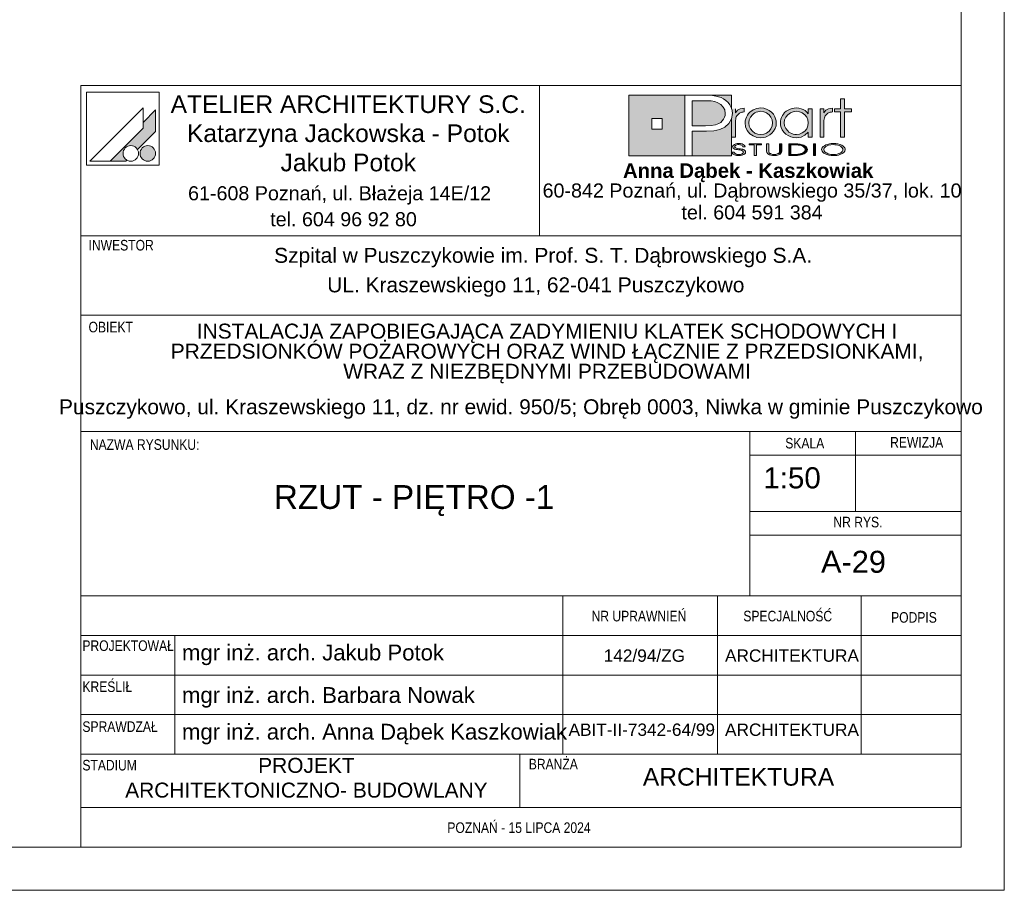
# Paper-space layout 'A-29 RZUT - PIĘTRO -1' of a CAD drawing. Header units: millimetres. Extents: x 0 to 950, y 0 to 750.
# Tile 20 of 24: x 838 to 950, y 0 to 99. Entities that reach past the tile are written whole.
import ezdxf

# ---------------------------------------------------------------- set-up
doc = ezdxf.new("R2010")
doc.units = ezdxf.units.MM
doc.header["$MEASUREMENT"] = 0
for name, color, linetype, lineweight, true_color in [('0_Nr_pióra__249', 7, 'Continuous', 5, 0x191919), ('A_Arkusz_Nr_pióra__19', 7, 'Continuous', 5, 0x191919), ('A_Arkusz_Nr_pióra__255', 7, 'Continuous', 15, 0x242424)]:
    doc.layers.add(name, color=color, linetype=linetype, lineweight=lineweight, true_color=true_color)
doc.layers.add('A_Arkusz_Nr_pióra__1', color=7, linetype='Continuous', lineweight=20)
doc.styles.add('STYL_AUTOMATYCZNY_1', font='arial.ttf')
doc.styles.add('STYL_AUTOMATYCZNY_2', font='ARIALN.TTF')
doc.styles.add('STYL_AUTOMATYCZNY_3', font='arial.ttf')

psp = doc.layouts.new('A-29 RZUT - PIĘTRO -1')

# ---------------------------------------------------------------- hatches: boundary and pattern name
at = {"layer": 'A_Arkusz_Nr_pióra__19', "linetype": 'Continuous', "lineweight": 0, "true_color": 0x131313}
h = psp.add_hatch(color=250, dxfattribs=at)
h.paths.add_polyline_path([(907.36, 90.34), (913.71, 90.34), (913.71, 83.46), (907.36, 83.46)])
h.paths.add_polyline_path([(909.96, 87.69), (911.15, 87.69), (911.15, 86.49), (909.96, 86.49)], flags=0)
for points in [[(916.17, 89.71), (915.71, 89.72), (914.53, 89.72), (914.53, 86.86), (916.06, 86.86), (916.69, 86.89), (917.19, 86.98), (917.59, 87.13), (917.79, 87.26), (917.96, 87.42), (918.11, 87.61), (918.21, 87.83), (918.28, 88.05), (918.3, 88.28), (918.24, 88.67), (918.07, 89), (917.78, 89.3), (917.48, 89.48), (917.12, 89.62), (916.71, 89.69), (916.5, 89.71)], [(919.03, 90.34), (919.02, 88.83), (918.99, 88.95), (918.83, 89.25), (918.63, 89.52), (918.39, 89.75), (918.11, 89.94), (917.83, 90.07), (917.54, 90.17), (917.23, 90.25), (916.87, 90.3), (916.07, 90.33), (916.02, 90.34)], [(914.53, 83.46), (919.03, 83.46), (919.03, 87.7), (918.73, 87.14), (918.24, 86.71), (917.69, 86.45), (917.02, 86.29), (916.24, 86.24), (914.53, 86.24)]]:
    psp.add_hatch(color=250, dxfattribs=at).paths.add_polyline_path(points)
at = {"layer": 'A_Arkusz_Nr_pióra__19', "linetype": 'Continuous', "lineweight": 5, "true_color": 0x191919}
for points in [[(931.85, 85.58), (931.41, 85.58), (931.41, 88.44), (930.7, 88.44), (930.7, 88.81), (931.41, 88.81), (931.41, 89.94), (931.85, 89.94), (931.85, 88.81), (932.66, 88.81), (932.66, 88.44), (931.85, 88.44)], [(853.6, 88.67), (852.2, 87.26), (852.2, 86.61), (848.43, 82.85), (850.24, 82.85), (850.35, 82.96), (850.22, 83.05), (850.11, 83.16), (850.02, 83.29), (849.96, 83.43), (849.92, 83.58), (849.91, 83.73), (849.92, 83.88), (849.96, 84.03), (850.02, 84.17), (850.11, 84.3), (850.22, 84.4), (850.35, 84.49), (850.49, 84.56), (850.64, 84.6), (850.79, 84.61), (850.94, 84.6), (851.09, 84.56), (851.23, 84.49), (851.36, 84.4), (851.46, 84.3), (851.56, 84.16), (853.6, 86.21), (853.6, 86.51)], [(853.6, 86.21), (853.6, 88.67), (852.2, 87.26), (852.2, 86.61), (848.43, 82.85), (850.24, 82.85), (850.35, 82.96, -1.314777), (851.56, 84.16)], [(919.46, 88.83), (919.02, 88.83), (919.02, 85.58), (919.48, 85.58), (919.49, 87.54, -0.145311), (919.61, 87.99, -0.140329), (920.1, 88.38), (920.45, 88.45), (920.45, 88.88), (920.01, 88.81), (919.68, 88.63), (919.46, 88.34)], [(920.56, 87.22), (920.58, 87.43), (920.63, 87.65), (920.71, 87.86), (920.82, 88.06), (920.95, 88.25), (921.11, 88.41), (921.48, 88.67), (921.88, 88.83), (922.33, 88.89), (922.35, 88.89), (922.33, 88.52), (922.17, 88.5), (922, 88.47), (921.83, 88.41), (921.67, 88.34), (921.53, 88.24), (921.39, 88.13), (921.17, 87.86), (921.04, 87.55), (921, 87.2), (921.04, 86.84), (921.18, 86.52), (921.4, 86.24), (921.68, 86.04), (921.99, 85.91), (922.17, 85.89), (922.15, 85.52), (921.88, 85.55), (921.47, 85.71), (921.11, 85.97), (920.8, 86.33), (920.62, 86.75)], [(922.33, 88.52), (922.68, 88.47), (923, 88.33), (923.29, 88.11), (923.5, 87.85), (923.62, 87.55), (923.67, 87.21), (923.64, 86.96), (924.05, 86.8), (924.07, 86.87), (924.1, 87.2), (924.08, 87.43), (924.03, 87.67), (923.93, 87.91), (923.77, 88.17), (923.56, 88.4), (923.3, 88.6), (923, 88.76), (922.68, 88.85), (922.35, 88.89)], [(930.14, 88.38), (930.05, 88.34), (929.97, 88.29), (929.87, 88.23), (929.76, 88.12), (929.67, 88.01), (929.6, 87.9), (929.56, 87.78), (929.53, 87.63), (929.52, 87.46), (929.52, 85.58), (929.07, 85.58), (929.07, 88.81), (929.5, 88.81), (929.5, 88.34), (929.72, 88.63), (930.05, 88.81), (930.49, 88.88), (930.49, 88.45), (930.36, 88.43), (930.24, 88.41)], [(922.86, 85.58), (922.6, 85.52), (922.33, 85.5), (922.15, 85.52), (922.17, 85.89), (922.34, 85.87), (922.69, 85.91), (923, 86.04), (923.28, 86.26), (923.5, 86.53), (923.62, 86.85), (923.64, 86.96), (924.05, 86.8), (923.97, 86.56), (923.8, 86.26), (923.61, 86.03), (923.38, 85.84), (923.12, 85.68)], [(852.36, 84.53), (853.02, 82.9, -0.39153), (851.92, 83.36, -0.418968)], [(852.36, 84.53), (853.02, 82.9, 0.455663), (853.49, 84.15, 0.390402)], [(919.33, 83.87), (919.06, 83.87), (919.08, 83.79), (919.13, 83.71), (919.2, 83.64), (919.28, 83.59), (919.36, 83.56), (919.43, 83.54), (919.48, 83.52), (919.61, 83.49), (919.74, 83.48), (919.82, 83.49), (919.9, 83.48), (920.05, 83.49), (920.24, 83.53), (920.41, 83.6), (920.52, 83.68), (920.59, 83.77), (920.62, 83.87), (920.61, 83.92), (920.58, 83.98), (920.55, 84.03), (920.49, 84.08), (920.44, 84.12), (920.35, 84.16), (920.3, 84.18), (920.2, 84.21), (920.16, 84.22), (920.15, 84.07), (920.19, 84.05), (920.29, 84), (920.34, 83.93), (920.36, 83.86), (920.35, 83.8), (920.31, 83.74), (920.23, 83.68), (920.17, 83.65), (920.11, 83.64), (920.02, 83.61), (919.94, 83.6), (919.87, 83.6), (919.8, 83.6), (919.71, 83.61), (919.63, 83.62), (919.56, 83.64), (919.49, 83.67), (919.45, 83.7), (919.39, 83.74), (919.35, 83.8)], [(920.29, 84.49), (920.55, 84.49), (920.53, 84.59), (920.47, 84.67), (920.35, 84.75), (920.21, 84.81), (920.04, 84.84), (919.85, 84.85), (919.66, 84.84), (919.49, 84.8), (919.34, 84.74), (919.23, 84.67), (919.16, 84.59), (919.14, 84.5), (919.16, 84.4), (919.22, 84.33), (919.32, 84.26), (919.4, 84.22), (919.47, 84.2), (919.53, 84.19), (919.65, 84.16), (919.76, 84.15), (919.88, 84.13), (919.99, 84.11), (920.07, 84.09), (920.15, 84.07), (920.16, 84.22), (920.04, 84.24), (919.88, 84.26), (919.69, 84.3), (919.6, 84.32), (919.52, 84.35), (919.45, 84.39), (919.41, 84.44), (919.4, 84.5), (919.42, 84.57), (919.46, 84.62), (919.54, 84.67), (919.62, 84.7), (919.72, 84.73), (919.81, 84.73), (919.9, 84.73), (919.99, 84.72), (920.07, 84.7), (920.15, 84.67), (920.22, 84.62), (920.27, 84.56)], [(921.85, 83.5), (921.6, 83.5), (921.6, 84.71), (921.02, 84.71), (921.02, 84.83), (922.43, 84.83), (922.43, 84.71), (921.85, 84.71)], [(924.45, 83.6), (924.36, 83.56), (924.25, 83.52), (924.12, 83.5), (923.99, 83.48), (923.86, 83.48), (923.67, 83.49), (923.5, 83.52), (923.34, 83.56), (923.15, 83.67), (923.03, 83.82), (923, 84), (923, 84.83), (923.25, 84.83), (923.25, 84), (923.26, 83.9), (923.31, 83.81), (923.37, 83.74, 0.154269), (923.86, 83.61, 0.149724), (924.34, 83.73), (924.41, 83.81)], [(924.41, 83.81), (924.45, 83.9), (924.46, 84), (924.46, 84.83), (924.72, 84.83), (924.72, 84), (924.7, 83.86), (924.63, 83.74), (924.53, 83.65), (924.45, 83.6)], [(925.76, 83.62), (926.04, 83.62), (926.04, 83.5), (925.51, 83.5), (925.51, 84.83), (926.04, 84.83), (926.04, 84.71), (925.76, 84.71)], [(926.23, 84.83), (926.55, 84.82), (926.75, 84.79), (926.75, 84.66), (926.59, 84.68), (926.38, 84.7), (926.13, 84.71), (926.04, 84.71), (926.04, 84.83)], [(927.07, 84.72), (927.23, 84.65), (927.36, 84.58), (927.48, 84.49), (927.57, 84.38), (927.62, 84.27), (927.64, 84.16), (927.61, 84.02), (927.53, 83.89), (927.39, 83.77), (927.25, 83.68), (927.09, 83.62), (926.92, 83.57), (926.74, 83.53), (926.74, 83.67), (926.88, 83.7), (927.07, 83.77), (927.22, 83.87), (927.31, 83.96), (927.37, 84.06), (927.39, 84.17), (927.37, 84.28), (927.3, 84.38), (927.21, 84.47), (927.08, 84.55), (926.93, 84.61), (926.75, 84.66), (926.75, 84.79), (926.83, 84.78)], [(928.57, 83.5), (928.32, 83.5), (928.32, 84.83), (928.57, 84.83)], [(926.74, 83.53), (926.72, 83.53), (926.5, 83.51), (926.25, 83.5), (926.04, 83.5), (926.04, 83.62), (926.13, 83.62), (926.28, 83.62), (926.45, 83.63), (926.53, 83.63), (926.66, 83.65), (926.74, 83.67)]]:
    psp.add_hatch(color=250, dxfattribs=at).paths.add_polyline_path(points)
h = psp.add_hatch(color=250, dxfattribs=at)
h.paths.add_polyline_path([(927.73, 86.15), (927.36, 85.79), (926.91, 85.57), (926.39, 85.5), (926.06, 85.53), (925.75, 85.61), (925.44, 85.75), (925.18, 85.92), (924.96, 86.14), (924.78, 86.41), (924.66, 86.67), (924.59, 86.93), (924.57, 87.2), (924.58, 87.41), (924.63, 87.61), (924.7, 87.82), (924.79, 88.02), (924.91, 88.19), (925.05, 88.36), (925.24, 88.52), (925.44, 88.65), (925.67, 88.76), (925.91, 88.83), (926.15, 88.87), (926.4, 88.89), (926.67, 88.87), (926.92, 88.81), (927.15, 88.72), (927.37, 88.59), (927.56, 88.43), (927.73, 88.24), (927.73, 88.51), (927.73, 88.81), (928.17, 88.81), (928.17, 87.53), (928.17, 85.58), (927.73, 85.58), (927.73, 85.83)])
h.paths.add_polyline_path([(925.81, 88.38, 0.471077), (925.22, 86.5, 0.494724), (927.4, 86.34, 0.387258), (927.36, 88.1, 0.314042)], flags=0)
h = psp.add_hatch(color=250, dxfattribs=at)
h.paths.add_polyline_path([(930.59, 84.85, 0.130991), (929.56, 84.6, 0.250658), (929.25, 84.17, 0.250617), (929.5, 83.77, 0.141351), (930.59, 83.48, 0.117723), (931.58, 83.7, 0.245905), (931.93, 84.16, 0.237366), (931.68, 84.56, 0.143887)])
h.paths.add_polyline_path([(930.59, 84.73, 0.128597), (929.81, 84.56), (929.72, 84.5), (929.65, 84.45), (929.58, 84.37), (929.54, 84.31), (929.51, 84.24), (929.5, 84.17), (929.53, 84.03), (929.62, 83.91), (929.78, 83.79, 0.126974), (930.59, 83.6, 0.113214), (931.35, 83.76), (931.49, 83.86), (931.58, 83.93), (931.63, 84.01), (931.66, 84.08), (931.67, 84.16), (931.65, 84.26), (931.6, 84.36), (931.52, 84.45), (931.39, 84.55, 0.11716)], flags=0)

# ---------------------------------------------------------------- linework, layer by layer
at = {"layer": '0_Nr_pióra__249', "color": 250, "linetype": 'Continuous', "lineweight": 5, "true_color": 0x191919}
for p, q in [((845.75, 90.68), (845.75, 82.41)), ((854.01, 90.68), (845.75, 90.68)), ((854.01, 90.68), (854.01, 82.41)), ((907.36, 90.34), (919.03, 90.34)), ((907.36, 83.46), (907.36, 90.34)), ((913.71, 83.46), (913.71, 90.34)), ((913.71, 90.34), (915.99, 90.34)), ((914.53, 89.72), (914.53, 86.86)), ((915.71, 89.72), (914.53, 89.72)), ((916.17, 89.71), (915.71, 89.72)), ((915.99, 90.34), (916.46, 90.33)), ((916.5, 89.71), (916.17, 89.71)), ((916.46, 90.33), (916.87, 90.3)), ((916.71, 89.69), (916.5, 89.71)), ((917.12, 89.62), (916.71, 89.69)), ((916.87, 90.3), (917.23, 90.25)), ((917.48, 89.48), (917.12, 89.62)), ((917.23, 90.25), (917.54, 90.17)), ((917.79, 89.29), (917.48, 89.48)), ((917.54, 90.17), (917.83, 90.07)), ((917.83, 90.07), (918.11, 89.94)), ((918.11, 89.94), (918.39, 89.75)), ((918.39, 89.75), (918.63, 89.52)), ((918.63, 89.52), (918.83, 89.25)), ((919.03, 90.34), (919.02, 88.81)), ((931.41, 88.81), (931.41, 89.94)), ((931.41, 89.94), (931.85, 89.94)), ((931.85, 89.94), (931.85, 88.81)), ((852.2, 88.91), (846.13, 82.85)), ((852.2, 88.91), (852.2, 86.61)), ((853.6, 88.67), (852.2, 87.26)), ((853.6, 88.67), (853.6, 86.51)), ((918.07, 89), (917.79, 89.29)), ((918.24, 88.67), (918.07, 89)), ((918.3, 88.28), (918.24, 88.67)), ((918.83, 89.25), (918.99, 88.95)), ((918.99, 88.95), (919.08, 88.62)), ((919.08, 88.62), (919.12, 88.27)), ((919.46, 88.81), (919.46, 88.34)), ((919.46, 88.34), (919.68, 88.63)), ((919.68, 88.63), (920.01, 88.81)), ((920.01, 88.81), (920.45, 88.88)), ((920.1, 88.38), (920.01, 88.34)), ((920.2, 88.41), (920.1, 88.38)), ((920.32, 88.43), (920.2, 88.41)), ((920.45, 88.45), (920.32, 88.43)), ((920.45, 88.88), (920.45, 88.45)), ((920.95, 88.25), (921.11, 88.41)), ((921.11, 88.41), (921.48, 88.67)), ((921.48, 88.67), (921.88, 88.83)), ((921.83, 88.41), (921.67, 88.34)), ((922, 88.47), (921.83, 88.41)), ((921.88, 88.83), (922.33, 88.89)), ((922.17, 88.5), (922, 88.47)), ((922.34, 88.52), (922.17, 88.5)), ((922.33, 88.89), (922.67, 88.86)), ((922.68, 88.47), (922.34, 88.52)), ((922.67, 88.86), (923, 88.76)), ((923, 88.33), (922.68, 88.47)), ((923, 88.76), (923.3, 88.6)), ((923.3, 88.6), (923.56, 88.4)), ((923.56, 88.4), (923.77, 88.17)), ((924.91, 88.19), (925.05, 88.36)), ((925.05, 88.36), (925.24, 88.52)), ((925.24, 88.52), (925.44, 88.65)), ((925.44, 88.65), (925.67, 88.76)), ((925.67, 88.76), (925.91, 88.83)), ((926.03, 88.47), (925.71, 88.34)), ((925.91, 88.83), (926.15, 88.87)), ((926.39, 88.52), (926.03, 88.47)), ((926.15, 88.87), (926.4, 88.89)), ((926.75, 88.47), (926.39, 88.52)), ((926.4, 88.89), (926.67, 88.87)), ((926.67, 88.87), (926.92, 88.81)), ((927.06, 88.34), (926.75, 88.47)), ((926.92, 88.81), (927.15, 88.72)), ((927.15, 88.72), (927.37, 88.59)), ((927.37, 88.59), (927.56, 88.43)), ((927.56, 88.43), (927.73, 88.24)), ((927.73, 88.24), (927.73, 88.81)), ((927.73, 88.81), (928.17, 88.81)), ((928.17, 88.81), (928.17, 85.58)), ((929.07, 85.58), (929.07, 88.81)), ((929.07, 88.81), (929.5, 88.81)), ((929.5, 88.81), (929.5, 88.34)), ((929.5, 88.34), (929.72, 88.63)), ((929.72, 88.63), (930.05, 88.81)), ((930.05, 88.81), (930.49, 88.88)), ((930.14, 88.38), (930.05, 88.34)), ((930.24, 88.41), (930.14, 88.38)), ((930.36, 88.43), (930.24, 88.41)), ((930.49, 88.45), (930.36, 88.43)), ((930.49, 88.88), (930.49, 88.45)), ((930.7, 88.44), (930.7, 88.81)), ((930.7, 88.81), (931.41, 88.81)), ((931.41, 88.44), (930.7, 88.44)), ((931.41, 85.58), (931.41, 88.44)), ((931.85, 88.81), (932.66, 88.81)), ((932.66, 88.44), (931.85, 88.44)), ((931.85, 88.44), (931.85, 85.58)), ((932.66, 88.81), (932.66, 88.44)), ((909.96, 87.69), (911.15, 87.69)), ((909.96, 87.69), (911.15, 87.69)), ((909.96, 86.49), (909.96, 87.69)), ((911.15, 87.69), (911.15, 86.49)), ((911.15, 87.69), (911.15, 86.49)), ((917.59, 87.13), (917.79, 87.26)), ((917.79, 87.26), (917.96, 87.42)), ((917.96, 87.42), (918.11, 87.61)), ((918.11, 87.61), (918.21, 87.83)), ((918.21, 87.83), (918.28, 88.05)), ((918.28, 88.05), (918.3, 88.28)), ((919.02, 87.66), (918.73, 87.14)), ((919.12, 88.27), (919.02, 87.66)), ((919.03, 87.67), (919.03, 83.46)), ((919.49, 87.63), (919.48, 87.46)), ((919.48, 87.46), (919.48, 85.58)), ((919.52, 87.78), (919.49, 87.63)), ((919.56, 87.9), (919.52, 87.78)), ((919.63, 88.01), (919.56, 87.9)), ((919.72, 88.12), (919.63, 88.01)), ((919.83, 88.23), (919.72, 88.12)), ((919.92, 88.29), (919.83, 88.23)), ((920.01, 88.34), (919.92, 88.29)), ((920.56, 87.22), (920.58, 87.43)), ((920.58, 87.43), (920.63, 87.65)), ((920.63, 87.65), (920.71, 87.86)), ((920.71, 87.86), (920.82, 88.06)), ((920.82, 88.06), (920.95, 88.25)), ((921.04, 87.55), (921, 87.2)), ((921.17, 87.86), (921.04, 87.55)), ((921.39, 88.13), (921.17, 87.86)), ((921.53, 88.24), (921.39, 88.13)), ((921.67, 88.34), (921.53, 88.24)), ((923.29, 88.11), (923, 88.33)), ((923.5, 87.85), (923.29, 88.11)), ((923.62, 87.55), (923.5, 87.85)), ((923.67, 87.21), (923.62, 87.55)), ((923.77, 88.17), (923.94, 87.9)), ((923.94, 87.9), (924.03, 87.67)), ((924.03, 87.67), (924.08, 87.43)), ((924.08, 87.43), (924.1, 87.2)), ((924.57, 87.2), (924.58, 87.41)), ((924.58, 87.41), (924.63, 87.61)), ((924.63, 87.61), (924.7, 87.82)), ((924.7, 87.82), (924.79, 88.02)), ((924.79, 88.02), (924.91, 88.19)), ((925.05, 87.55), (925.01, 87.22)), ((925.19, 87.85), (925.05, 87.55)), ((925.41, 88.12), (925.19, 87.85)), ((925.71, 88.34), (925.41, 88.12)), ((927.34, 88.12), (927.06, 88.34)), ((927.56, 87.85), (927.34, 88.12)), ((927.69, 87.54), (927.56, 87.85)), ((927.73, 87.19), (927.69, 87.54)), ((929.53, 87.63), (929.52, 87.46)), ((929.52, 87.46), (929.52, 85.58)), ((929.56, 87.78), (929.53, 87.63)), ((929.6, 87.9), (929.56, 87.78)), ((929.67, 88.01), (929.6, 87.9)), ((929.76, 88.12), (929.67, 88.01)), ((929.87, 88.23), (929.76, 88.12)), ((929.97, 88.29), (929.87, 88.23)), ((930.05, 88.34), (929.97, 88.29)), ((852.2, 86.61), (848.43, 82.85)), ((853.6, 86.21), (851.56, 84.16)), ((853.6, 86.51), (853.6, 86.21)), ((911.15, 86.49), (909.96, 86.49)), ((914.53, 86.86), (916.06, 86.86)), ((914.53, 86.24), (914.53, 83.46)), ((916.19, 86.24), (914.53, 86.24)), ((916.06, 86.86), (916.69, 86.89)), ((917, 86.29), (916.19, 86.24)), ((916.69, 86.89), (917.19, 86.98)), ((917.69, 86.45), (917, 86.29)), ((917.19, 86.98), (917.59, 87.13)), ((918.24, 86.71), (917.69, 86.45)), ((918.73, 87.14), (918.24, 86.71)), ((920.62, 86.75), (920.56, 87.22)), ((920.8, 86.33), (920.62, 86.75)), ((921.11, 85.97), (920.8, 86.33)), ((921, 87.2), (921.04, 86.84)), ((921.04, 86.84), (921.18, 86.52)), ((921.18, 86.52), (921.4, 86.24)), ((921.4, 86.24), (921.68, 86.04)), ((923, 86.04), (923.28, 86.26)), ((923.28, 86.26), (923.5, 86.53)), ((923.5, 86.53), (923.62, 86.85)), ((923.8, 86.26), (923.61, 86.03)), ((923.62, 86.85), (923.67, 87.21)), ((923.97, 86.56), (923.8, 86.26)), ((924.07, 86.87), (923.97, 86.56)), ((924.1, 87.2), (924.07, 86.87)), ((924.59, 86.93), (924.57, 87.2)), ((924.66, 86.67), (924.59, 86.93)), ((924.78, 86.41), (924.66, 86.67)), ((924.96, 86.14), (924.78, 86.41)), ((925.18, 85.92), (924.96, 86.14)), ((925.01, 87.22), (925.05, 86.87)), ((925.05, 86.87), (925.18, 86.55)), ((925.18, 86.55), (925.4, 86.28)), ((925.4, 86.28), (925.53, 86.16)), ((925.53, 86.16), (925.68, 86.06)), ((927.06, 86.05), (927.34, 86.26)), ((927.34, 86.26), (927.56, 86.54)), ((927.73, 86.15), (927.36, 85.79)), ((927.56, 86.54), (927.69, 86.85)), ((927.69, 86.85), (927.73, 87.19)), ((927.73, 85.58), (927.73, 86.15)), ((919.48, 85.58), (919.02, 85.58)), ((921.47, 85.71), (921.11, 85.97)), ((921.88, 85.55), (921.47, 85.71)), ((921.68, 86.04), (921.99, 85.91)), ((922.33, 85.5), (921.88, 85.55)), ((921.99, 85.91), (922.34, 85.87)), ((922.6, 85.52), (922.33, 85.5)), ((922.34, 85.87), (922.69, 85.91)), ((922.86, 85.58), (922.6, 85.52)), ((922.69, 85.91), (923, 86.04)), ((923.12, 85.68), (922.86, 85.58)), ((923.38, 85.84), (923.12, 85.68)), ((923.61, 86.03), (923.38, 85.84)), ((925.44, 85.75), (925.18, 85.92)), ((925.75, 85.61), (925.44, 85.75)), ((925.68, 86.06), (925.85, 85.98)), ((926.06, 85.53), (925.75, 85.61)), ((925.85, 85.98), (926.03, 85.92)), ((926.03, 85.92), (926.21, 85.88)), ((926.39, 85.5), (926.06, 85.53)), ((926.21, 85.88), (926.39, 85.87)), ((926.39, 85.87), (926.74, 85.91)), ((926.91, 85.57), (926.39, 85.5)), ((926.74, 85.91), (927.06, 86.05)), ((927.36, 85.79), (926.91, 85.57)), ((928.17, 85.58), (927.73, 85.58)), ((929.52, 85.58), (929.07, 85.58)), ((931.85, 85.58), (931.41, 85.58)), ((919.14, 84.5), (919.16, 84.59)), ((919.16, 84.4), (919.14, 84.5)), ((919.16, 84.59), (919.23, 84.67)), ((919.22, 84.33), (919.16, 84.4)), ((919.32, 84.26), (919.22, 84.33)), ((919.23, 84.67), (919.34, 84.74)), ((919.37, 84.23), (919.32, 84.26)), ((919.34, 84.74), (919.49, 84.8)), ((919.43, 84.21), (919.37, 84.23)), ((919.41, 84.56), (919.4, 84.5)), ((919.4, 84.5), (919.41, 84.44)), ((919.46, 84.62), (919.41, 84.56)), ((919.41, 84.44), (919.45, 84.39)), ((919.5, 84.19), (919.43, 84.21)), ((919.45, 84.39), (919.52, 84.35)), ((919.54, 84.67), (919.46, 84.62)), ((919.49, 84.8), (919.66, 84.84)), ((919.58, 84.18), (919.5, 84.19)), ((919.52, 84.35), (919.6, 84.32)), ((919.62, 84.7), (919.54, 84.67)), ((919.68, 84.16), (919.58, 84.18)), ((919.6, 84.32), (919.73, 84.29)), ((919.72, 84.73), (919.62, 84.7)), ((919.66, 84.84), (919.85, 84.85)), ((919.8, 84.14), (919.68, 84.16)), ((919.83, 84.73), (919.72, 84.73)), ((919.73, 84.29), (919.89, 84.26)), ((919.96, 84.12), (919.8, 84.14)), ((919.95, 84.72), (919.83, 84.73)), ((919.85, 84.85), (920.04, 84.84)), ((919.89, 84.26), (920.03, 84.24)), ((920.06, 84.7), (919.95, 84.72)), ((920.09, 84.09), (919.96, 84.12)), ((920.03, 84.24), (920.13, 84.22)), ((920.04, 84.84), (920.21, 84.81)), ((920.15, 84.67), (920.06, 84.7)), ((920.19, 84.05), (920.09, 84.09)), ((920.13, 84.22), (920.2, 84.21)), ((920.22, 84.62), (920.15, 84.67)), ((920.29, 84), (920.19, 84.05)), ((920.2, 84.21), (920.25, 84.2)), ((920.21, 84.81), (920.35, 84.75)), ((920.27, 84.56), (920.22, 84.62)), ((920.25, 84.2), (920.31, 84.18)), ((920.29, 84.49), (920.27, 84.56)), ((920.55, 84.49), (920.29, 84.49)), ((920.34, 83.93), (920.29, 84)), ((920.31, 84.18), (920.36, 84.16)), ((920.36, 83.86), (920.34, 83.93)), ((920.35, 84.75), (920.47, 84.67)), ((920.36, 84.16), (920.44, 84.12)), ((920.44, 84.12), (920.5, 84.08)), ((920.47, 84.67), (920.53, 84.59)), ((920.5, 84.08), (920.55, 84.03)), ((920.53, 84.59), (920.55, 84.49)), ((920.55, 84.03), (920.59, 83.98)), ((920.59, 83.98), (920.61, 83.92)), ((920.61, 83.92), (920.62, 83.87)), ((921.02, 84.71), (921.02, 84.83)), ((921.02, 84.83), (922.43, 84.83)), ((921.6, 84.71), (921.02, 84.71)), ((921.6, 83.5), (921.6, 84.71)), ((922.43, 84.71), (921.85, 84.71)), ((921.85, 84.71), (921.85, 83.5)), ((922.43, 84.83), (922.43, 84.71)), ((923, 84.83), (923.25, 84.83)), ((923, 84), (923, 84.83)), ((923.03, 83.82), (923, 84)), ((923.25, 84.83), (923.25, 84)), ((923.25, 84), (923.26, 83.9)), ((923.26, 83.9), (923.31, 83.81)), ((924.41, 83.81), (924.45, 83.9)), ((924.45, 83.9), (924.46, 84)), ((924.46, 84), (924.46, 84.83)), ((924.46, 84.83), (924.72, 84.83)), ((924.72, 84), (924.7, 83.86)), ((924.72, 84.83), (924.72, 84)), ((925.51, 83.5), (925.51, 84.83)), ((925.51, 84.83), (926.04, 84.83)), ((925.51, 83.5), (925.51, 84.83)), ((925.51, 84.83), (926.23, 84.83)), ((926.04, 84.71), (925.76, 84.71)), ((925.76, 84.71), (925.76, 83.62)), ((926.13, 84.71), (925.76, 84.71)), ((925.76, 84.71), (925.76, 83.62)), ((926.04, 84.83), (926.04, 84.71)), ((926.38, 84.7), (926.13, 84.71)), ((926.23, 84.83), (926.55, 84.82)), ((926.59, 84.68), (926.38, 84.7)), ((926.55, 84.82), (926.83, 84.78)), ((926.77, 84.65), (926.59, 84.68)), ((926.93, 84.61), (926.77, 84.65)), ((926.83, 84.78), (927.07, 84.72)), ((927.07, 84.55), (926.93, 84.61)), ((927.07, 84.72), (927.23, 84.65)), ((927.2, 84.48), (927.07, 84.55)), ((927.3, 84.38), (927.2, 84.48)), ((927.22, 83.87), (927.31, 83.96)), ((927.23, 84.65), (927.36, 84.58)), ((927.37, 84.28), (927.3, 84.38)), ((927.31, 83.96), (927.37, 84.06)), ((927.36, 84.58), (927.48, 84.49)), ((927.39, 84.17), (927.37, 84.28)), ((927.37, 84.06), (927.39, 84.17)), ((927.53, 83.89), (927.39, 83.77)), ((927.48, 84.49), (927.57, 84.38)), ((927.61, 84.02), (927.53, 83.89)), ((927.57, 84.38), (927.62, 84.27)), ((927.64, 84.16), (927.61, 84.02)), ((927.62, 84.27), (927.64, 84.16)), ((928.32, 83.5), (928.32, 84.83)), ((928.32, 84.83), (928.57, 84.83)), ((928.32, 83.5), (928.32, 84.83)), ((928.32, 84.83), (928.57, 84.83)), ((928.57, 84.83), (928.57, 83.5)), ((928.57, 84.83), (928.57, 83.5)), ((929.25, 84.17), (929.27, 84.28)), ((929.26, 84.07), (929.25, 84.17)), ((929.31, 83.97), (929.26, 84.07)), ((929.27, 84.28), (929.33, 84.39)), ((929.38, 83.87), (929.31, 83.97)), ((929.33, 84.39), (929.42, 84.5)), ((929.5, 83.77), (929.38, 83.87)), ((929.42, 84.5), (929.56, 84.6)), ((929.51, 84.24), (929.5, 84.17)), ((929.5, 84.17), (929.53, 84.03)), ((929.54, 84.31), (929.51, 84.24)), ((929.53, 84.03), (929.62, 83.91)), ((929.58, 84.37), (929.54, 84.31)), ((929.56, 84.6), (929.73, 84.69)), ((929.64, 84.44), (929.58, 84.37)), ((929.62, 83.91), (929.77, 83.79)), ((929.72, 84.5), (929.64, 84.44)), ((929.81, 84.56), (929.72, 84.5)), ((929.73, 84.69), (929.93, 84.76)), ((930.04, 84.66), (929.81, 84.56)), ((929.93, 84.76), (930.14, 84.81)), ((930.3, 84.71), (930.04, 84.66)), ((930.14, 84.81), (930.35, 84.84)), ((930.59, 84.73), (930.3, 84.71)), ((930.35, 84.84), (930.59, 84.85)), ((930.59, 84.85), (930.85, 84.84)), ((930.76, 84.72), (930.59, 84.73)), ((930.93, 84.7), (930.76, 84.72)), ((930.85, 84.84), (931.1, 84.8)), ((931.09, 84.67), (930.93, 84.7)), ((931.26, 84.61), (931.09, 84.67)), ((931.1, 84.8), (931.34, 84.73)), ((931.4, 84.54), (931.26, 84.61)), ((931.34, 84.73), (931.53, 84.65)), ((931.52, 84.45), (931.4, 84.54)), ((931.48, 83.84), (931.58, 83.93)), ((931.6, 84.36), (931.52, 84.45)), ((931.53, 84.65), (931.68, 84.56)), ((931.58, 83.93), (931.63, 84.01)), ((931.65, 84.26), (931.6, 84.36)), ((931.63, 84.01), (931.66, 84.08)), ((931.67, 84.16), (931.65, 84.26)), ((931.66, 84.08), (931.67, 84.16)), ((931.68, 84.56), (931.8, 84.45)), ((931.89, 84), (931.77, 83.84)), ((931.8, 84.45), (931.87, 84.36)), ((931.87, 84.36), (931.91, 84.26)), ((931.93, 84.16), (931.89, 84)), ((931.91, 84.26), (931.93, 84.16)), ((846.13, 82.85), (850.24, 82.85)), ((850.35, 82.96), (850.24, 82.85)), ((919.03, 83.46), (907.36, 83.46)), ((914.53, 83.46), (913.71, 83.46)), ((919.08, 83.79), (919.06, 83.87)), ((919.06, 83.87), (919.33, 83.87)), ((919.13, 83.71), (919.08, 83.79)), ((919.2, 83.64), (919.13, 83.71)), ((919.28, 83.59), (919.2, 83.64)), ((919.37, 83.55), (919.28, 83.59)), ((919.33, 83.87), (919.35, 83.8)), ((919.35, 83.8), (919.39, 83.74)), ((919.48, 83.52), (919.37, 83.55)), ((919.39, 83.74), (919.45, 83.7)), ((919.45, 83.7), (919.5, 83.67)), ((919.59, 83.5), (919.48, 83.52)), ((919.5, 83.67), (919.56, 83.64)), ((919.56, 83.64), (919.63, 83.62)), ((919.72, 83.48), (919.59, 83.5)), ((919.63, 83.62), (919.7, 83.61)), ((919.7, 83.61), (919.77, 83.6)), ((919.84, 83.48), (919.72, 83.48)), ((919.77, 83.6), (919.85, 83.6)), ((920.05, 83.49), (919.84, 83.48)), ((919.85, 83.6), (919.92, 83.6)), ((919.92, 83.6), (919.98, 83.61)), ((919.98, 83.61), (920.05, 83.62)), ((920.05, 83.62), (920.12, 83.64)), ((920.24, 83.53), (920.05, 83.49)), ((920.12, 83.64), (920.18, 83.66)), ((920.18, 83.66), (920.23, 83.68)), ((920.23, 83.68), (920.3, 83.74)), ((920.41, 83.6), (920.24, 83.53)), ((920.3, 83.74), (920.35, 83.8)), ((920.35, 83.8), (920.36, 83.86)), ((920.52, 83.68), (920.41, 83.6)), ((920.59, 83.77), (920.52, 83.68)), ((920.62, 83.87), (920.59, 83.77)), ((921.85, 83.5), (921.6, 83.5)), ((923.15, 83.67), (923.03, 83.82)), ((923.34, 83.56), (923.15, 83.67)), ((923.31, 83.81), (923.38, 83.73)), ((923.5, 83.52), (923.34, 83.56)), ((923.38, 83.73), (923.43, 83.7)), ((923.43, 83.7), (923.5, 83.67)), ((923.5, 83.67), (923.58, 83.64)), ((923.67, 83.49), (923.5, 83.52)), ((923.58, 83.64), (923.67, 83.62)), ((923.67, 83.62), (923.76, 83.61)), ((923.86, 83.48), (923.67, 83.49)), ((923.76, 83.61), (923.86, 83.61)), ((923.86, 83.61), (923.95, 83.61)), ((923.99, 83.48), (923.86, 83.48)), ((923.95, 83.61), (924.04, 83.62)), ((924.12, 83.5), (923.99, 83.48)), ((924.04, 83.62), (924.13, 83.64)), ((924.25, 83.52), (924.12, 83.5)), ((924.13, 83.64), (924.21, 83.67)), ((924.21, 83.67), (924.28, 83.7)), ((924.36, 83.56), (924.25, 83.52)), ((924.28, 83.7), (924.34, 83.73)), ((924.34, 83.73), (924.41, 83.81)), ((924.45, 83.6), (924.36, 83.56)), ((924.53, 83.65), (924.45, 83.6)), ((924.63, 83.74), (924.53, 83.65)), ((924.7, 83.86), (924.63, 83.74)), ((926.04, 83.5), (925.51, 83.5)), ((926.25, 83.5), (925.51, 83.5)), ((925.76, 83.62), (926.04, 83.62)), ((925.76, 83.62), (926.13, 83.62)), ((926.04, 83.62), (926.04, 83.5)), ((926.13, 83.62), (926.35, 83.62)), ((926.5, 83.51), (926.25, 83.5)), ((926.35, 83.62), (926.53, 83.63)), ((926.72, 83.53), (926.5, 83.51)), ((926.53, 83.63), (926.68, 83.65)), ((926.68, 83.65), (926.89, 83.7)), ((926.92, 83.57), (926.72, 83.53)), ((926.89, 83.7), (927.07, 83.77)), ((927.09, 83.62), (926.92, 83.57)), ((927.07, 83.77), (927.22, 83.87)), ((927.25, 83.68), (927.09, 83.62)), ((927.39, 83.77), (927.25, 83.68)), ((928.57, 83.5), (928.32, 83.5)), ((928.57, 83.5), (928.32, 83.5)), ((929.65, 83.67), (929.5, 83.77)), ((929.84, 83.6), (929.65, 83.67)), ((929.77, 83.79), (929.88, 83.74)), ((930.07, 83.53), (929.84, 83.6)), ((929.88, 83.74), (930, 83.69)), ((930, 83.69), (930.13, 83.65)), ((930.33, 83.49), (930.07, 83.53)), ((930.13, 83.65), (930.28, 83.62)), ((930.28, 83.62), (930.43, 83.6)), ((930.59, 83.48), (930.33, 83.49)), ((930.43, 83.6), (930.59, 83.6)), ((930.59, 83.6), (930.81, 83.61)), ((930.78, 83.48), (930.59, 83.48)), ((930.97, 83.51), (930.78, 83.48)), ((930.81, 83.61), (931.01, 83.64)), ((931.15, 83.54), (930.97, 83.51)), ((931.01, 83.64), (931.2, 83.7)), ((931.31, 83.59), (931.15, 83.54)), ((931.2, 83.7), (931.35, 83.76)), ((931.45, 83.64), (931.31, 83.59)), ((931.35, 83.76), (931.48, 83.84)), ((931.58, 83.7), (931.45, 83.64)), ((931.77, 83.84), (931.58, 83.7)), ((845.75, 82.41), (854.01, 82.41))]:
    psp.add_line(p, q, dxfattribs=at)
for centre, start, end in [((850.79, 83.73), 0, 180), ((852.72, 83.73), 0, 180), ((850.79, 83.73), 180, 0), ((852.72, 83.73), 180, 0)]:
    psp.add_arc(centre, 0.882, start, end, dxfattribs=at)
at = {"layer": 'A_Arkusz_Nr_pióra__1', "color": 7, "linetype": 'Continuous', "lineweight": 20}
for p, q in [((945.1, 745.1), (945.1, 4.9)), ((945.1, 4.9), (29.9, 4.9))]:
    psp.add_line(p, q, dxfattribs=at)
at = {"layer": 'A_Arkusz_Nr_pióra__1', "color": 7, "linetype": 'Continuous', "lineweight": 20, "flags": 128}
psp.add_lwpolyline([(0, 750), (950, 750), (950, 0), (0, 0)], close=True, dxfattribs=at)
at = {"layer": 'A_Arkusz_Nr_pióra__255', "color": 250, "linetype": 'Continuous', "lineweight": 15, "true_color": 0x242424}
for p, q in [((845.1, 91.43), (945.1, 91.43)), ((845.1, 91.43), (845.1, 74.35)), ((897.22, 91.43), (897.22, 74.35)), ((845.1, 74.35), (945.1, 74.35)), ((845.1, 74.35), (845.1, 4.9)), ((945.1, 74.35), (845.1, 74.35)), ((845.1, 65.35), (945.1, 65.35)), ((845.1, 52.15), (945.1, 52.15)), ((921.1, 33.46), (921.1, 52.15)), ((933.1, 43.06), (933.1, 52.15)), ((921.1, 49.43), (945.1, 49.43)), ((921.1, 43.06), (945.1, 43.06)), ((921.1, 40.34), (945.1, 40.34)), ((845.1, 33.46), (945.1, 33.46)), ((899.85, 15.46), (899.85, 33.46)), ((917.43, 15.46), (917.43, 33.46)), ((933.75, 15.46), (933.75, 33.46)), ((845.1, 28.96), (945.1, 28.96)), ((855.8, 15.46), (855.8, 28.96)), ((845.1, 24.46), (945.1, 24.46)), ((845.1, 19.96), (945.1, 19.96)), ((855.8, 19.96), (945.1, 19.96)), ((845.1, 15.46), (944.96, 15.46)), ((859.1, 15.46), (945.1, 15.46)), ((894.96, 15.46), (894.96, 9.4)), ((845.1, 9.4), (945.1, 9.4)), ((845.1, 9.4), (945.1, 9.4))]:
    psp.add_line(p, q, dxfattribs=at)

# ---------------------------------------------------------------- texts
at = {"layer": 'A_Arkusz_Nr_pióra__19', "color": 250, "linetype": 'Continuous', "lineweight": 5, "true_color": 0x191919, "attachment_point": 5}
for s, insert, char_height, style in [('\\A1;{\\pqc;\\fArial|b0|i0|c238|p0;\\W1.000000;ATELIER ARCHITEKTURY S.C.}', (875.49, 89.31), 1.9999, 'STYL_AUTOMATYCZNY_1'), ('\\A1;{\\pqc;\\fArial|b0|i0|c238|p0;\\W1.000000;Katarzyna Jackowska - Potok}', (875.49, 85.72), 1.9999, 'STYL_AUTOMATYCZNY_1'), ('\\A1;{\\pqc;\\fArial|b0|i0|c238|p0;\\W1.000000;Jakub Potok}', (875.49, 82.68), 1.9999, 'STYL_AUTOMATYCZNY_1'), ('\\A1;{\\pqc;\\fArial|b1|i0|c238|p0;\\W1.000000;Anna Dąbek - Kaszkowiak}', (920.91, 81.53), 1.6499, 'STYL_AUTOMATYCZNY_3'), ('\\A1;{\\pqc;\\fArial|b0|i0|c238|p0;\\W1.000000;61-608 Poznań, ul. Błażeja 14E/12}', (874.5, 78.96), 1.5999, 'STYL_AUTOMATYCZNY_1'), ('\\A1;{\\pqc;\\fArial|b0|i0|c238|p0;\\W1.000000;tel. 604 96 92 80}', (874.95, 76.24), 1.5999, 'STYL_AUTOMATYCZNY_1')]:
    psp.add_mtext(s, dxfattribs=dict(at, insert=insert, char_height=char_height, style=style))
at = {"layer": 'A_Arkusz_Nr_pióra__19', "color": 250, "linetype": 'Continuous', "lineweight": 5, "true_color": 0x191919, "insert": (921.35, 78.26), "char_height": 1.59993, "attachment_point": 5, "line_spacing_factor": 0.931904, "style": 'STYL_AUTOMATYCZNY_1'}
psp.add_mtext('\\A1;{\\pqc;\\fArial|b0|i0|c238|p0;\\W1.000000;6\\fArial|b0|i0|c238|p0;\\W1.000000;0\\fArial|b0|i0|c238|p0;\\W1.000000;-\\fArial|b0|i0|c238|p0;\\W1.000000;842\\fArial|b0|i0|c238|p0;\\W1.000000; Poznań, ul. Dąbrowskiego \\fArial|b0|i0|c238|p0;\\W1.000000;35/37, lok. 10\\P\\pqc;\\fArial|b0|i0|c238|p0;\\W1.000000;tel. 604 591 384}', dxfattribs=at)
at = {"layer": 'A_Arkusz_Nr_pióra__255', "color": 250, "linetype": 'Continuous', "lineweight": 15, "true_color": 0x242424}
for s, insert, char_height, attachment_point, style in [('\\A1;{\\pql;\\fArial Narrow|b0|i0|c238|p0;\\W1.000000;INWESTOR}', (845.99, 73.29), 1.2, 4, 'STYL_AUTOMATYCZNY_2'), ('\\A1;{\\pql;\\fArial|b0|i0|c238|p0;\\W1.000000;Szpital w Puszczykowie im. Prof. S. T. Dąbrowskiego S.A.}', (867.07, 71.89), 1.7, 4, 'STYL_AUTOMATYCZNY_1'), ('\\A1;{\\pqc;\\fArial|b0|i0|c238|p0;\\W1.000000;UL. Kraszewskiego 11, 62-041 Puszczykowo}', (896.79, 68.54), 1.7, 5, 'STYL_AUTOMATYCZNY_1'), ('\\A1;{\\pql;\\fArial Narrow|b0|i0|c238|p0;\\W1.000000;OBIEKT}', (845.99, 63.99), 1.2, 4, 'STYL_AUTOMATYCZNY_2'), ('\\A1;{\\pql;\\fArial Narrow|b0|i0|c238|p0;\\W1.000000;REWIZJA}', (937.03, 50.89), 1.2, 4, 'STYL_AUTOMATYCZNY_2'), ('\\A1;{\\pql;\\fArial Narrow|b0|i0|c238|p0;\\W1.000000;NAZWA RYSUNKU:}', (846.14, 50.64), 1.2, 4, 'STYL_AUTOMATYCZNY_2'), ('\\A1;{\\pql;\\fArial Narrow|b0|i0|c238|p0;\\W1.000000;SKALA}', (925.12, 50.8), 1.2, 4, 'STYL_AUTOMATYCZNY_2'), ('\\A1;{\\pql;\\fArial|b0|i0|c238|p0;\\W1.000000;1:50}', (922.63, 46.85), 2.3999, 4, 'STYL_AUTOMATYCZNY_1'), ('\\A1;{\\pqc;\\fArial|b0|i0|c238|p0;\\W1.000000;RZUT - PIĘTRO -1}', (882.97, 44.28), 2.7, 5, 'STYL_AUTOMATYCZNY_1'), ('\\A1;{\\pql;\\fArial Narrow|b0|i0|c238|p0;\\W1.000000;NR RYS.}', (930.59, 41.83), 1.2, 4, 'STYL_AUTOMATYCZNY_2'), ('\\A1;{\\pqc;\\fArial|b0|i0|c238|p0;\\W1.000000;A-29}', (932.87, 37.31), 2.5, 5, 'STYL_AUTOMATYCZNY_1'), ('\\A1;{\\pql;\\fArial Narrow|b0|i0|c238|p0;\\W1.000000;NR UPRAWNIEŃ}', (903.12, 31.15), 1.2, 4, 'STYL_AUTOMATYCZNY_2'), ('\\A1;{\\pql;\\fArial Narrow|b0|i0|c238|p0;\\W1.000000;SPECJALNOŚĆ}', (920.36, 31.15), 1.2, 4, 'STYL_AUTOMATYCZNY_2'), ('\\A1;{\\pql;\\fArial Narrow|b0|i0|c238|p0;\\W1.000000;PODPIS}', (937.14, 31), 1.2, 4, 'STYL_AUTOMATYCZNY_2'), ('\\A1;{\\pql;\\fArial Narrow|b0|i0|c238|p0;\\W1.000000;PROJEKTOWAŁ}', (845.29, 27.79), 1.2, 4, 'STYL_AUTOMATYCZNY_2'), ('\\A1;{\\pql;\\fArial|b0|i0|c238|p0;\\W1.000000;mgr inż. arch. Jakub Potok}', (856.6, 26.75), 1.7999, 4, 'STYL_AUTOMATYCZNY_1'), ('\\A1;{\\pql;\\fArial|b0|i0|c238|p0;\\W1.000000;142/94/ZG}', (904.5, 26.66), 1.4, 4, 'STYL_AUTOMATYCZNY_1'), ('\\A1;{\\pql;\\fArial|b0|i0|c238|p0;\\W1.000000;ARCHITEKTURA}', (918.28, 26.66), 1.4, 4, 'STYL_AUTOMATYCZNY_1'), ('\\A1;{\\pql;\\fArial Narrow|b0|i0|c238|p0;\\W1.000000;KREŚLIŁ}', (845.29, 23.13), 1.2, 4, 'STYL_AUTOMATYCZNY_2'), ('\\A1;{\\pql;\\fArial|b0|i0|c238|p0;\\W1.000000;mgr inż. arch. Barbara Nowak}', (856.6, 21.92), 1.7999, 4, 'STYL_AUTOMATYCZNY_1'), ('\\A1;{\\pql;\\fArial Narrow|b0|i0|c238|p0;\\W1.000000;SPRAWDZAŁ}', (845.29, 18.59), 1.2, 4, 'STYL_AUTOMATYCZNY_2'), ('\\A1;{\\pql;\\fArial|b0|i0|c238|p0;\\W1.000000;ABIT-II-7342-64/99}', (900.51, 18.24), 1.4, 4, 'STYL_AUTOMATYCZNY_1'), ('\\A1;{\\pql;\\fArial|b0|i0|c238|p0;\\W1.000000;mgr inż. arch. Anna Dąbek Kaszkowiak }', (856.6, 17.75), 1.7999, 4, 'STYL_AUTOMATYCZNY_1'), ('\\A1;{\\pql;\\fArial|b0|i0|c238|p0;\\W1.000000;ARCHITEKTURA}', (918.28, 18.24), 1.4, 4, 'STYL_AUTOMATYCZNY_1'), ('\\A1;{\\pql;\\fArial Narrow|b0|i0|c238|p0;\\W1.000000;STADIUM}', (845.29, 14.21), 1.2, 4, 'STYL_AUTOMATYCZNY_2'), ('\\A1;{\\pql;\\fArial Narrow|b0|i0|c238|p0;\\W1.000000;BRANŻA}', (895.99, 14.34), 1.2, 4, 'STYL_AUTOMATYCZNY_2'), ('\\A1;{\\pqc;\\fArial|b0|i0|c238|p0;\\W1.000000;ARCHITEKTURA}', (919.81, 12.88), 2, 5, 'STYL_AUTOMATYCZNY_1'), ('\\A1;{\\pql;\\fArial Narrow|b0|i0|c238|p0;\\W1.000000;POZNAŃ - 15 LIPCA 202\\fArial Narrow|b0|i0|c238|p0;\\W1.000000;4}', (886.74, 7.11), 1.19995, 4, 'STYL_AUTOMATYCZNY_2')]:
    psp.add_mtext(s, dxfattribs=dict(at, insert=insert, char_height=char_height, attachment_point=attachment_point, style=style))
at = {"layer": 'A_Arkusz_Nr_pióra__255', "color": 250, "linetype": 'Continuous', "lineweight": 15, "true_color": 0x242424, "char_height": 1.7, "attachment_point": 5, "style": 'STYL_AUTOMATYCZNY_1'}
for s, insert, width, line_spacing_factor in [('\\A1;{\\pqc;\\fArial|b0|i0|c238|p0;\\W1.000000;INSTALACJA ZAPOBIEGAJĄCA ZADYMIENIU KLATEK SCHODOWYCH I PRZEDSIONKÓW POŻAROWYCH ORAZ WIND ŁĄCZNIE Z PRZEDSIONKAMI, WRAZ Z NIEZBĘDNYMI PRZEBUDOWAMI}', (898.07, 61), 92.1354, 0.804067), ('\\A1;{\\pqc;\\fArial|b0|i0|c238|p0;\\W1.000000;Puszczykowo, ul. Kraszewskiego 11, dz. nr ewid. 950/5; Obręb 0003, Niwka w gminie Puszczykowo}', (895.1, 54.68), 100.0009, 0.930913)]:
    psp.add_mtext(s, dxfattribs=dict(at, insert=insert, width=width, line_spacing_factor=line_spacing_factor))
at = {"layer": 'A_Arkusz_Nr_pióra__255', "color": 250, "linetype": 'Continuous', "lineweight": 15, "true_color": 0x242424, "insert": (870.73, 12.78), "char_height": 1.7, "attachment_point": 5, "line_spacing_factor": 0.99104, "style": 'STYL_AUTOMATYCZNY_1'}
psp.add_mtext('\\A1;{\\pqc;\\fArial|b0|i0|c238|p0;\\W1.000000;PROJEKT \\P\\pqc;\\fArial|b0|i0|c238|p0;\\W1.000000;ARCHITEKTONICZNO- BUDOWLANY}', dxfattribs=at)

doc.saveas('drawing.dxf')
